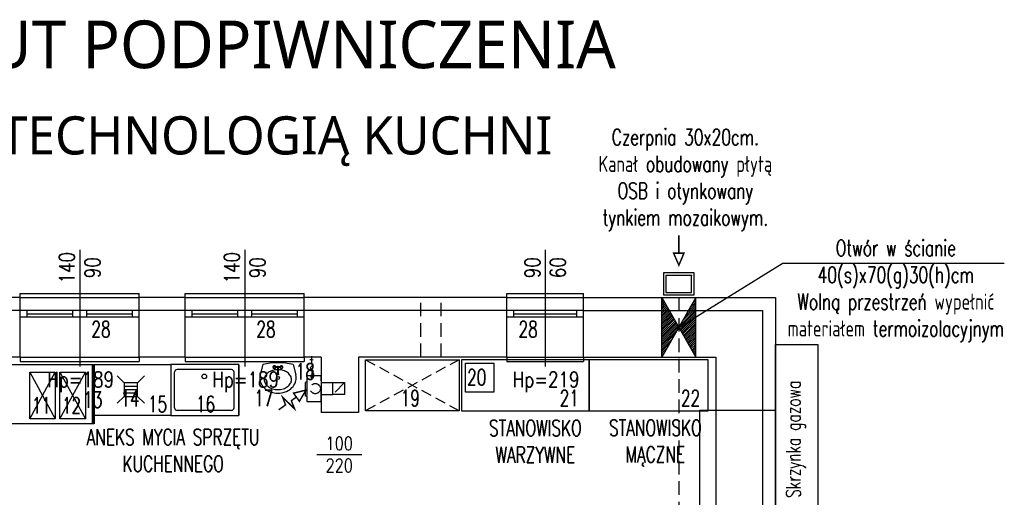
# Model space of a CAD drawing. Header units: millimetres. Extents: x 31969 to 285678, y -69766 to -1123.
# Tile 174 of 176: x 183471 to 184629, y -9769 to -9207. Entities that reach past the tile are written whole.
import ezdxf
from ezdxf.enums import TextEntityAlignment as Align
from ezdxf.lldxf.tags import DXFTag

# ---------------------------------------------------------------- set-up
doc = ezdxf.new("R2010")
doc.units = ezdxf.units.MM
doc.linetypes.add('HIDDEN', pattern=[0.375, 0.25, -0.125])
doc.linetypes.add('KRE_16_8', pattern=[24, 16, -8])
for name, color, linetype in [('a- wentylacja Łukasza 2', 118, 'Continuous'), ('a-biblioteka', 251, 'Continuous'), ('a-izolacja 1', 3, 'Continuous'), ('a-opis 1', 3, 'Continuous'), ('a-opis 2', 1, 'Continuous'), ('a-opis stolarki 1', 3, 'Continuous'), ('a-opis technologii 2', 12, 'Continuous'), ('a-przekrój 1', 3, 'Continuous'), ('a-stolarka okienna', 3, 'Continuous'), ('a-szkło', 4, 'Continuous'), ('a-wentylacja', 3, 'Continuous'), ('a-wyposażenie', 84, 'Continuous'), ('a-ściany istniejące murowane', 6, 'Continuous')]:
    doc.layers.add(name, color=color, linetype=linetype)
doc.styles.add('PRZEKRÓJ2', font='l_10646.ttf')
doc.styles.add('RS01507', font='romans.shx', dxfattribs={"width": 0.7, "height": 0.15})
doc.styles.add('WYMIAR', font='romans.shx', dxfattribs={"width": 0.8})
tags = doc.linetypes.add('DASHED', pattern=[0.75, 0.5, -0.25]).pattern_tags.tags
tags[6:7] = [DXFTag(74, 4), DXFTag(75, 0), DXFTag(340, '0'), DXFTag(46, 1.0), DXFTag(50, 0.0), DXFTag(44, 0.0), DXFTag(45, 0.0)]
tags[4:5] = [DXFTag(74, 4), DXFTag(75, 0), DXFTag(340, '0'), DXFTag(46, 1.0), DXFTag(50, 0.0), DXFTag(44, 0.0), DXFTag(45, 0.0)]

msp = doc.modelspace()

# ---------------------------------------------------------------- hatches: boundary and pattern name
at = {"layer": 'a- wentylacja Łukasza 2'}
h = msp.add_hatch(dxfattribs=at)
h.set_pattern_fill('LINE', color=256, scale=0.5, angle=45)
h.set_pattern_definition([(45, (40743.734, 0), (-1.122532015, 1.122532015), [])])
h.paths.add_polyline_path([(184246.16, -9569.1), (184234.73, -9549.1), (184226.16, -9549.1), (184226.16, -9604.1)])
h.paths.add_polyline_path([(184266.16, -9604.1), (184266.16, -9549.1), (184257.59, -9549.1), (184246.16, -9569.1)])
h.paths.add_polyline_path([(184257.59, -9549.1), (184266.16, -9549.1), (184266.16, -9534.1)])
h.paths.add_polyline_path([(184226.16, -9534.1), (184226.16, -9549.1), (184234.73, -9549.1)])

# ---------------------------------------------------------------- linework, layer by layer
for p, q in [((184266.16, -9534.1), (184226.16, -9604.1)), ((184226.16, -9604.1), (184226.16, -9534.1)), ((184226.16, -9534.1), (184266.16, -9604.1)), ((184266.16, -9604.1), (184266.16, -9534.1))]:
    msp.add_line(p, q, dxfattribs=at)
at = {"layer": 'a- wentylacja Łukasza 2', "linetype": 'KRE_16_8'}
msp.add_line((184246.16, -9534.1), (184246.16, -9991.84), dxfattribs=at)
at = {"layer": 'a- wentylacja Łukasza 2', "ltscale": 0.5, "const_width": 1.74}
for points in [[(184246.3, -9460.94), (184246.3, -9481.88), (184240.14, -9481.88), (184246.3, -9495.97), (184252.27, -9481.88), (184246.3, -9481.88)], [(183775.85, -9666.03), (183783.84, -9660.25), (183780.43, -9651.13), (183794.46, -9664.91), (183790.7, -9655.3), (183796.55, -9651.07), (183800.12, -9656.01), (183807.86, -9642.9), (183793.23, -9646.46), (183796.55, -9651.07)]]:
    msp.add_lwpolyline(points, dxfattribs=at)
at = {"layer": 'a- wentylacja Łukasza 2', "linetype": 'KRE_16_8'}
for points in [[(183808.81, -9626.1), (183808.81, -9656.1), (183825.81, -9656.1), (183825.81, -9626.1)], [(183808.81, -9633.23), (183808.81, -9649.86), (183807.35, -9649.86), (183807.35, -9633.23)]]:
    msp.add_lwpolyline(points, close=True, dxfattribs=at)
msp.add_circle((183818.86, -9641.1), 6, dxfattribs=at)
msp.add_point((183822.77, -9636.76), dxfattribs=at)
at = {"layer": 'a-biblioteka'}
msp.add_line((183648.8, -9612.66), (183648.8, -9672.66), dxfattribs=at)
at = {"layer": 'a-biblioteka', "ltscale": 100}
msp.add_lwpolyline([(184359.81, -9589.1), (184409.81, -9589.1), (184409.81, -9789.1), (184359.81, -9789.1)], close=True, dxfattribs=at)
at = {"layer": 'a-izolacja 1'}
for p, q in [((183471.81, -9549.1), (183365.81, -9549.1)), ((183665.81, -9549.1), (183611.81, -9549.1)), ((184044.08, -9549.1), (183805.81, -9549.1)), ((184134.08, -9549.1), (184344.81, -9549.1)), ((184344.81, -9549.1), (184344.81, -10211.1))]:
    msp.add_line(p, q, dxfattribs=at)
at = {"layer": 'a-opis 1', "ltscale": 40}
for p in [(184246.16, -9569.1), (184628.95, -9493.82)]:
    msp.add_line(p, (184367.93, -9493.82), dxfattribs=at)
at = {"layer": 'a-opis stolarki 1'}
for p, q in [((183541.81, -9477.88), (183541.81, -9615.01)), ((183735.81, -9477.88), (183735.81, -9615.01)), ((184089.08, -9477.88), (184089.08, -9615.01)), ((183873.63, -9719.1), (183820.52, -9719.1)), ((183873.63, -9719.1), (183820.52, -9719.1))]:
    msp.add_line(p, q, dxfattribs=at)
at = {"layer": 'a-przekrój 1'}
for points in [[(184228.16, -9530.99), (184264.16, -9530.99), (184264.16, -9504.99), (184228.16, -9504.99)], [(184231.16, -9527.99), (184261.16, -9527.99), (184261.16, -9507.99), (184231.16, -9507.99)]]:
    msp.add_lwpolyline(points, close=True, dxfattribs=at)
msp.add_point((184261.16, -9507.99), dxfattribs=at)
at = {"layer": 'a-stolarka okienna', "ltscale": 40}
for p, q in [((183471.81, -9534.1), (183471.81, -9529.1)), ((183471.81, -9529.1), (183611.81, -9529.1)), ((183611.81, -9534.1), (183611.81, -9529.1)), ((183665.81, -9534.1), (183665.81, -9529.1)), ((183665.81, -9529.1), (183805.81, -9529.1)), ((183805.81, -9534.1), (183805.81, -9529.1)), ((184044.08, -9534.1), (184044.08, -9529.1)), ((184044.08, -9529.1), (184134.08, -9529.1)), ((184134.08, -9534.1), (184134.08, -9529.1)), ((183471.81, -9604.1), (183471.81, -9609.1)), ((183611.81, -9604.1), (183611.81, -9609.1)), ((183665.81, -9604.1), (183665.81, -9609.1)), ((183805.81, -9604.1), (183805.81, -9609.1)), ((184044.08, -9604.1), (184044.08, -9609.1)), ((184134.08, -9604.1), (184134.08, -9609.1)), ((183471.81, -9609.1), (183611.81, -9609.1)), ((183665.81, -9609.1), (183805.81, -9609.1)), ((184044.08, -9609.1), (184134.08, -9609.1))]:
    msp.add_line(p, q, dxfattribs=at)
at = {"layer": 'a-stolarka okienna', "linetype": 'DASHED', "lineweight": 25, "ltscale": 20}
for p, q in [((183471.81, -9534.1), (183611.81, -9534.1)), ((183665.81, -9534.1), (183805.81, -9534.1)), ((184044.08, -9534.1), (184134.08, -9534.1)), ((183471.81, -9604.1), (183611.81, -9604.1)), ((183665.81, -9604.1), (183805.81, -9604.1)), ((184044.08, -9604.1), (184134.08, -9604.1))]:
    msp.add_line(p, q, dxfattribs=at)
at = {"layer": 'a-stolarka okienna'}
for p, q in [((183611.81, -9549.1), (183471.81, -9549.1)), ((183480.03, -9557.1), (183480.03, -9549.1)), ((183533.58, -9557.1), (183533.58, -9549.1)), ((183550.03, -9557.1), (183550.03, -9549.1)), ((183604.03, -9557.1), (183604.03, -9549.1)), ((183805.81, -9549.1), (183665.81, -9549.1)), ((183674.03, -9557.1), (183674.03, -9549.1)), ((183727.58, -9557.1), (183727.58, -9549.1)), ((183744.03, -9557.1), (183744.03, -9549.1)), ((183798.03, -9557.1), (183798.03, -9549.1)), ((184134.08, -9549.1), (184044.08, -9549.1)), ((184052.31, -9557.1), (184052.31, -9549.1)), ((184126.31, -9557.1), (184126.31, -9549.1)), ((183611.81, -9557.1), (183472.03, -9557.1)), ((183805.81, -9557.1), (183666.03, -9557.1)), ((184134.08, -9557.1), (184044.31, -9557.1))]:
    msp.add_line(p, q, dxfattribs=at)
at = {"layer": 'a-stolarka okienna', "linetype": 'DASHED', "lineweight": 25, "ltscale": 40}
for p, q in [((184271.06, -10218.55), (184271.06, -9666.47)), ((184271.06, -9666.47), (184359.81, -9666.47))]:
    msp.add_line(p, q, dxfattribs=at)
at = {"layer": 'a-szkło', "ltscale": 2}
for p, q in [((183480.03, -9553.1), (183533.58, -9553.1)), ((183550.03, -9553.1), (183604.03, -9553.1)), ((183674.03, -9553.1), (183727.58, -9553.1)), ((183744.03, -9553.1), (183798.03, -9553.1)), ((184052.31, -9553.1), (184126.31, -9553.1))]:
    msp.add_line(p, q, dxfattribs=at)
at = {"layer": 'a-wentylacja', "linetype": 'KRE_16_8'}
for p, q in [((183942.94, -9604.1), (183942.94, -9534.1)), ((183966.94, -9604.1), (183966.94, -9534.1)), ((183825.81, -9634.1), (183839.31, -9634.1)), ((183853.31, -9634.1), (183839.31, -9648.1)), ((183825.81, -9648.1), (183839.31, -9648.1))]:
    msp.add_line(p, q, dxfattribs=at)
msp.add_lwpolyline([(183853.31, -9648.1), (183839.31, -9648.1), (183839.31, -9634.1), (183853.31, -9634.1)], close=True, dxfattribs=at)
at = {"layer": 'a-wyposażenie'}
for p, q in [((183814.47, -9607.08), (183812.46, -9607.11)), ((183814.41, -9603.1), (183814.53, -9611.07)), ((183814.47, -9607.08), (183816.49, -9607.05)), ((183558.8, -9682.66), (183556.8, -9612.66)), ((183558.8, -9612.66), (183556.8, -9682.66)), ((183728.8, -9612.66), (183648.8, -9612.66)), ((183720.31, -9618.75), (183656.31, -9618.75)), ((183728.8, -9612.66), (183728.8, -9672.66)), ((183728.8, -9672.66), (183728.8, -9612.66)), ((183757.03, -9612.6), (183753.91, -9625.01)), ((183774.39, -9615.26), (183771.66, -9615.46)), ((183774.39, -9616.65), (183771.66, -9616.44)), ((183774.39, -9615.95), (183774.39, -9623.93)), ((183778.07, -9615.46), (183775.34, -9615.26)), ((183775.34, -9615.95), (183775.34, -9623.93)), ((183778.07, -9616.44), (183775.34, -9616.65)), ((183792.7, -9612.6), (183795.82, -9625.01)), ((183816.47, -9612.95), (183812.7, -9616.83)), ((183816.58, -9620.6), (183812.7, -9616.83)), ((183814.53, -9611.07), (183816.47, -9612.95)), ((183483.15, -9621.83), (183513.15, -9676.83)), ((183483.15, -9676.83), (183513.15, -9621.83)), ((183518.53, -9621.83), (183548.53, -9676.83)), ((183518.53, -9676.83), (183548.53, -9621.83)), ((183585.96, -9626.26), (183593.96, -9634.26)), ((183609.96, -9634.26), (183617.96, -9626.26)), ((183653.31, -9663.75), (183653.31, -9621.75)), ((183723.31, -9663.75), (183723.31, -9621.75)), ((183774.16, -9623.93), (183774.16, -9624.42)), ((183775.57, -9623.93), (183775.57, -9624.42)), ((183813.18, -9625.46), (183816.29, -9625.42)), ((183814.79, -9629.33), (183813.18, -9625.46)), ((183814.69, -9622.54), (183816.58, -9620.6)), ((183814.69, -9622.54), (183814.73, -9625.44)), ((183814.79, -9629.33), (183816.29, -9625.42)), ((183609.96, -9634.26), (183593.96, -9634.26)), ((183593.96, -9634.26), (183593.96, -9650.26)), ((183593.96, -9638.26), (183609.96, -9638.26)), ((183593.96, -9642.26), (183609.96, -9642.26)), ((183609.96, -9650.26), (183609.96, -9634.26)), ((183585.96, -9658.26), (183593.96, -9650.26)), ((183593.96, -9646.26), (183609.96, -9646.26)), ((183593.96, -9650.26), (183609.96, -9650.26)), ((183609.96, -9650.26), (183617.96, -9658.26)), ((183648.8, -9672.66), (183728.8, -9672.66)), ((183720.31, -9666.75), (183656.31, -9666.75))]:
    msp.add_line(p, q, dxfattribs=at)
at = {"layer": 'a-wyposażenie', "linetype": 'HIDDEN', "ltscale": 50}
for p, q in [((183877.81, -9607.1), (183987.81, -9667.1)), ((183987.81, -9607.1), (183877.81, -9667.1))]:
    msp.add_line(p, q, dxfattribs=at)
at = {"layer": 'a-wyposażenie'}
for points in [[(183987.81, -9607.1), (183987.81, -9667.1), (183877.81, -9667.1), (183877.81, -9607.1)], [(183990.81, -9607.1), (183990.81, -9667.1), (184140.81, -9667.1), (184140.81, -9607.1)], [(184140.81, -9607.1), (184140.81, -9667.1), (184280.81, -9667.1), (184280.81, -9607.1)], [(183556.8, -9612.66), (183556.8, -9682.66), (183396.8, -9682.66), (183396.8, -9612.66)], [(183556.8, -9612.66), (183558.8, -9612.66), (183558.8, -9682.66), (183556.8, -9682.66)], [(183558.8, -9612.66), (183648.8, -9612.66), (183648.8, -9672.66), (183558.8, -9672.66)], [(184028.67, -9645.23), (183995.55, -9645.23), (183995.55, -9611.11), (184028.67, -9611.11)], [(183483.15, -9621.83), (183513.15, -9621.83), (183513.15, -9676.83), (183483.15, -9676.83)], [(183518.53, -9621.83), (183548.53, -9621.83), (183548.53, -9676.83), (183518.53, -9676.83)]]:
    msp.add_lwpolyline(points, close=True, dxfattribs=at)
for points in [[(183774.39, -9618.86, 0.0678853), (183768.52, -9619.79, 0.0842938), (183763.51, -9622.28, 0.1064579), (183759.94, -9626.28, 0.1300581), (183758.81, -9630.54, 0.1300581), (183759.94, -9634.81, 0.1064579), (183763.51, -9638.81, 0.0842938), (183768.52, -9641.29, 0.0733445), (183774.86, -9642.23, 0.0733445), (183781.21, -9641.29, 0.0842938), (183786.22, -9638.81, 0.1064579), (183789.79, -9634.81, 0.1300581), (183790.92, -9630.54, 0.1300581), (183789.79, -9626.28, 0.1064579), (183786.22, -9622.28, 0.0842938), (183781.21, -9619.79, 0.0678853), (183775.34, -9618.86, 0.0678853)], [(183753.46, -9628.65, 0.1158364), (183755.02, -9635.31, 0.1040653), (183759.73, -9641.26, 0.0908401), (183766.51, -9645.08, 0.0832849), (183774.86, -9646.49, 0.0832849), (183783.22, -9645.08, 0.0908401), (183790, -9641.26, 0.1040653), (183794.71, -9635.31, 0.1158364), (183796.27, -9628.65, 0.0615936), (183795.82, -9625.01, 0.1040653)], [(183753.91, -9625.01, 0.0615936), (183753.46, -9628.65, 0.1158364)], [(183775.34, -9623.45, -0.0091413), (183775.36, -9623.46, -0.1007965), (183775.51, -9623.68, -0.104546), (183775.57, -9623.93, -0.104546), (183775.51, -9624.18, -0.1007965), (183775.36, -9624.39, -0.0959107), (183775.14, -9624.53, -0.0927204), (183774.86, -9624.59, -0.0927204), (183774.59, -9624.53, -0.0959107), (183774.37, -9624.39, -0.1007965), (183774.21, -9624.18, -0.104546), (183774.16, -9623.93, -0.104546), (183774.21, -9623.68, -0.1007965), (183774.37, -9623.46, -0.0091413), (183774.39, -9623.45, -0.0927204)], [(183775.57, -9624.42, -0.104546), (183775.51, -9624.67, -0.1007965), (183775.36, -9624.89, -0.0959107), (183775.14, -9625.03, -0.0927204), (183774.86, -9625.08, -0.0927204), (183774.59, -9625.03, -0.0959107), (183774.37, -9624.89, -0.1007965), (183774.21, -9624.67, -0.104546), (183774.16, -9624.42, -0.104546)], [(183775.34, -9623.93, -0.104546), (183775.31, -9624.09, -0.1007965), (183775.21, -9624.23, -0.0959107), (183775.05, -9624.33, -0.0927204), (183774.86, -9624.36, -0.0927204), (183774.67, -9624.33, -0.0959107), (183774.52, -9624.23, -0.1007965), (183774.42, -9624.09, -0.104546), (183774.39, -9623.93, -0.104546)]]:
    msp.add_lwpolyline(points, format="xyb", dxfattribs=at)
for centre, radius in [((183770.65, -9615.95), 1.12), ((183779.08, -9615.95), 1.12), ((183688.31, -9626.78), 2.7), ((183774.86, -9628.61), 1.78)]:
    msp.add_circle(centre, radius, dxfattribs=at)
for centre, radius, start, end in [((183656.31, -9621.75), 3, 90, 180), ((183720.31, -9621.75), 3, 0, 90), ((183774.86, -9700.89), 90.08, 78.57881, 101.42119), ((183770.65, -9615.95), 1.69, 18.47955, 341.52045), ((183774.86, -9615.95), 0.843, 304.51811, 235.48189), ((183774.86, -9615.95), 0.478, 0, 180), ((183779.08, -9615.95), 1.69, 198.47955, 161.52045), ((183656.31, -9663.75), 3, 180, 270), ((183720.31, -9663.75), 3, 270, 0)]:
    msp.add_arc(centre, radius, start, end, dxfattribs=at)
at = {"layer": 'a-ściany istniejące murowane'}
for p, q in [((183471.81, -9534.1), (183365.81, -9534.1)), ((183471.81, -9604.1), (183471.81, -9534.1)), ((183611.81, -9604.1), (183611.81, -9534.1)), ((183665.81, -9534.1), (183611.81, -9534.1)), ((183665.81, -9604.1), (183665.81, -9534.1)), ((183805.81, -9604.1), (183805.81, -9534.1)), ((184044.08, -9534.1), (183805.81, -9534.1)), ((184044.08, -9604.1), (184044.08, -9534.1)), ((184134.08, -9604.1), (184134.08, -9534.1)), ((184134.08, -9534.1), (184359.81, -9534.1)), ((184359.81, -9534.1), (184359.81, -10211.1)), ((183471.81, -9604.1), (183365.81, -9604.1)), ((183665.81, -9604.1), (183611.81, -9604.1)), ((183825.81, -9604.1), (183805.81, -9604.1)), ((183825.81, -9604.1), (183825.81, -9669.1)), ((183869.81, -9604.1), (183869.81, -9669.1)), ((184044.08, -9604.1), (183869.81, -9604.1)), ((184134.08, -9604.1), (184289.81, -9604.1)), ((184289.81, -9604.1), (184289.81, -10186.1)), ((183869.81, -9669.1), (183825.81, -9669.1))]:
    msp.add_line(p, q, dxfattribs=at)

# ---------------------------------------------------------------- texts
at = {"layer": 'a-biblioteka', "ltscale": 100, "style": 'RS01507', "width": 0.7}
msp.add_text('Skrzynka gazowa', height=17.1027, rotation=90, dxfattribs=at).set_placement((184380.93, -9769.56), align=Align.MIDDLE_LEFT)
at = {"layer": 'a-opis 1', "ltscale": 40, "char_height": 18.9125, "attachment_point": 9, "style": 'RS01507'}
for s, insert, width in [('\\pxqc;Czerpnia 30x20cm. Kanał obudowany płytą OSB i otynkowany tynkiem mozaikowym.', (184373.95, -9455.68), 239.9917), ('\\pxqc,t5;Otwór w ścianie \\P40(s)x70(g)30(h)cm\\PWolną przestrzeń wypełnić materiałem termoizolacyjnym', (184645.23, -9586.11), 287.564)]:
    msp.add_mtext(s, dxfattribs=dict(at, insert=insert, width=width))
at = {"layer": 'a-opis 2', "ltscale": 2, "style": 'PRZEKRÓJ2'}
for s, height, p in [('RZUT PODPIWNICZENIA', 56.0756, (183344.78, -9264.35)), ('Z TECHNOLOGIĄ KUCHNI', 44.8605, (183399.22, -9365.76))]:
    msp.add_text(s, height=height, dxfattribs=at).set_placement(p)
at = {"layer": 'a-opis stolarki 1', "char_height": 18, "width": 35.8438, "attachment_point": 7, "rotation": 90, "style": 'WYMIAR'}
for s, insert in [('\\pxqc;\\P140\\P90', (183565.79, -9516.88)), ('\\pxqc;\\P140\\P90', (183759.79, -9516.88)), ('\\pxqc;\\P90\\P60', (184113.06, -9516.88))]:
    msp.add_mtext(s, dxfattribs=dict(at, insert=insert))
at = {"layer": 'a-opis stolarki 1', "attachment_point": 9, "style": 'WYMIAR'}
for s, insert, char_height, width in [('\\pxqc;Hp=189', (183560.91, -9645.41), 18, 35.8438), ('\\pxqc;Hp=189', (183754.91, -9645.41), 18, 35.8438), ('\\pxqc;Hp=219', (184108.19, -9645.41), 18, 35.8438), ('\\pxqc;\\P100\\P220', (183862.52, -9739.3), 15.6, 31.0646)]:
    msp.add_mtext(s, dxfattribs=dict(at, insert=insert, char_height=char_height, width=width))
at = {"layer": 'a-opis technologii 2', "ltscale": 40, "style": 'RS01507', "width": 0.7}
for s, p in [('28', (183555.53, -9580.65)), ('28', (183749.53, -9580.65)), ('28', (184057.8, -9580.65)), ('18', (183795.76, -9630.31)), ('20', (183997.34, -9637.2)), ('14', (183589.66, -9662.11)), ('17', (183747.03, -9661.75)), ('19', (183919.25, -9661.75)), ('21', (184106.21, -9661.75)), ('22', (184248.74, -9661.75)), ('11', (183485.45, -9670.28)), ('12', (183520.84, -9670.28)), ('13', (183545.98, -9663.56)), ('15', (183622.12, -9668.62)), ('16', (183678.55, -9668.62))]:
    msp.add_text(s, height=18.813, dxfattribs=at).set_placement(p)
at = {"layer": 'a-opis technologii 2', "color": 144, "ltscale": 40, "char_height": 18.813, "attachment_point": 1, "style": 'RS01507'}
for s, insert, width in [('\\pxqc;STANOWISKO \\PWARZYWNE', (184015.45, -9678.08), 124.3193), ('\\pxqc;STANOWISKO MĄCZNE', (184175.06, -9677.78), 87.176), ('\\pxqc;ANEKS MYCIA SPRZĘTU KUCHENNEGO', (183530.38, -9688.62), 242.5787)]:
    msp.add_mtext(s, dxfattribs=dict(at, insert=insert, width=width))
at = {"layer": 'a-wyposażenie', "flags": 9}
for tag, p, s in [('FU_COLD', (183672.11, -9613.59), '1.5'), ('FU_HOT', (183672.11, -9613.63), '1.5'), ('FU_WASTE', (183672.11, -9613.67), '1.0'), ('FU_TOTAL', (183672.11, -9613.72), '2.0'), ('FIXT_CODE', (183672.11, -9613.76), '10')]:
    msp.add_attdef(tag, p, s, height=0.0178, dxfattribs=at)

doc.saveas('drawing.dxf')
